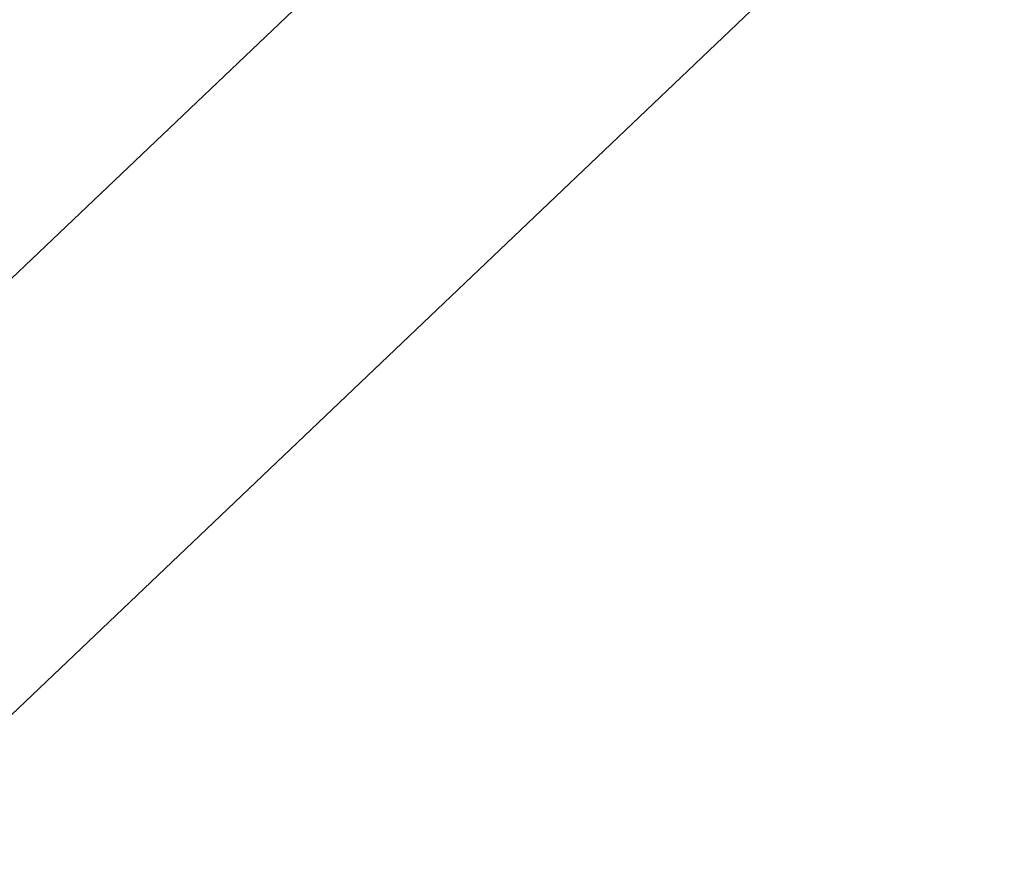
# Model space of a CAD drawing. Extents: x 0.3 to 31.7, y -15.7 to 15.7.
# Tile 45 of 80: x 5.10607 to 5.11346, y -10.91035 to -10.90398. Entities that reach past the tile are written whole.
import ezdxf

# ---------------------------------------------------------------- set-up
doc = ezdxf.new("R2010")
doc.units = 0
doc.header["$MEASUREMENT"] = 0
doc.layers.get('0').update_dxf_attribs({"linetype": 'CONTINUOUS'})

# ---------------------------------------------------------------- blocks, each defined once
blk = doc.blocks.new('LUXORA_ZWIS_DU_Y_STL')
at = {"color": 0}
for p, q in [((5.1519583, -10.8621648, 0.7007145), (5.0780968, -10.9325115, 0.7007145)), ((5.1519583, -10.8621648, 0.7007145), (5.0780968, -10.9325115, 0.7007145)), ((5.1535929, -10.8638805, 0.686782), (5.0864969, -10.9277836, 0.686782)), ((5.1535929, -10.8638805, 0.686782), (5.0864969, -10.9277836, 0.686782))]:
    blk.add_line(p, q, dxfattribs=at)
mesh = blk.add_polyface(dxfattribs=at)
corners = [(5.1190684, -10.8276307, 0.7100825), (5.0336859, -10.8986406, 0.6980819), (5.1139201, -10.8222253, 0.6980819), (5.0343146, -10.9083509, 0.7100825)]
mesh.append_faces([[corners[k] for k in face] for face in [(0, 1, 2), (1, 0, 3)]], dxfattribs={"vtx0": -1, "color": 0})
mesh = blk.add_polyface(dxfattribs=at)
corners = [(5.1133482, -10.8371825, 4.159909), (5.1059092, -10.830322, 4.1500437), (5.0307182, -10.9201951, 4.1543618)]
mesh.append_faces([[corners[k] for k in face] for face in [(0, 1, 2)]], dxfattribs={"color": 0})
mesh = blk.add_polyface(dxfattribs=at)
corners = [(5.10852, -10.8327298, 4.198515), (5.0488828, -10.9100378, 4.1872799), (5.0485464, -10.8977563, 4.198515), (5.1148224, -10.8385425, 4.1872799)]
mesh.append_faces([[corners[k] for k in face] for face in [(0, 1, 2), (1, 0, 3)]], dxfattribs={"vtx0": -1, "color": 0})
mesh = blk.add_polyface(dxfattribs=at)
corners = [(5.1133482, -10.8371825, 4.159909), (5.0307182, -10.9201951, 4.1543618), (5.035823, -10.9212404, 4.159909)]
mesh.append_faces([[corners[k] for k in face] for face in [(0, 1, 2)]], dxfattribs={"color": 0})
mesh = blk.add_polyface(dxfattribs=at)
corners = [(5.143596, -10.8533844, 0.6634781), (5.0811876, -10.9038081, 0.6606394), (5.0852762, -10.9089288, 0.6634781)]
mesh.append_faces([[corners[k] for k in face] for face in [(0, 1, 2)]], dxfattribs={"color": 0})
mesh = blk.add_polyface(dxfattribs=at)
corners = [(5.1505754, -10.8607122, 0.6733436), (5.143596, -10.8533844, 0.6634781), (5.0852762, -10.9089288, 0.6634781)]
mesh.append_faces([[corners[k] for k in face] for face in [(0, 1, 2)]], dxfattribs={"color": 0})

msp = doc.modelspace()

# ---------------------------------------------------------------- block references
at = {"color": 0}
msp.add_blockref('LUXORA_ZWIS_DU_Y_STL', (0, 0), dxfattribs=at)

doc.saveas('drawing.dxf')
